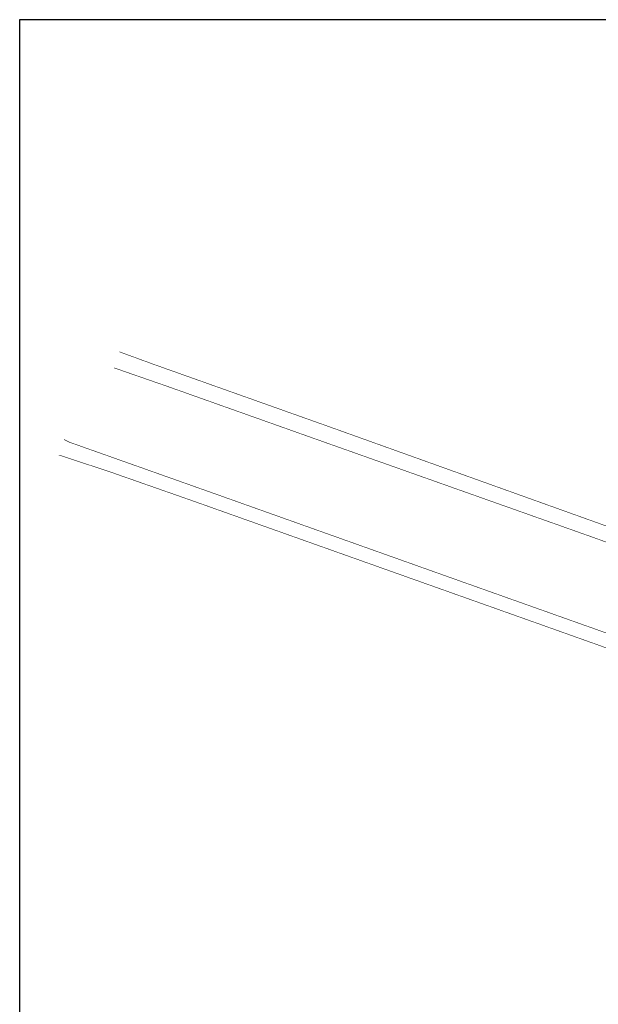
# Model space of a CAD drawing. Extents: x 133569 to 133979, y 448718 to 449006.
# Tile 1 of 9: x 133571 to 133682, y 448818 to 449006. Entities that reach past the tile are written whole.
import ezdxf

# ---------------------------------------------------------------- set-up
doc = ezdxf.new("R2010")
doc.units = 0
doc.header["$MEASUREMENT"] = 0
doc.linetypes.add('VW-1-3_STREEP-N', pattern=[4, 1, -3])
doc.layers.add('N-WE-VW-MARKERING_LANGS_STREEP_13_010-G', color=7, linetype='VW-1-3_STREEP-N', lineweight=0)

msp = doc.modelspace()

# ---------------------------------------------------------------- linework, layer by layer
at = {"color": 5}
for p, q in [((133973.86, 449006.21), (133570.86, 449006.21)), ((133570.86, 449006.21), (133570.86, 448719.21))]:
    msp.add_line(p, q, dxfattribs=at)
at = {"layer": 'N-WE-VW-MARKERING_LANGS_STREEP_13_010-G', "const_width": 0.1, "flags": 128}
for points in [[(133865.85, 448844.4), (133839.17, 448853.88), (133802.31, 448866.96), (133787.75, 448872.15), (133768.45, 448878.96), (133741.07, 448888.67), (133717.45, 448897.05), (133693.25, 448905.63), (133629.6, 448928.43), (133596.52, 448940.18), (133589.98, 448942.57)], [(133864.82, 448841.48), (133838.14, 448850.96), (133801.27, 448864.04), (133786.71, 448869.23), (133767.41, 448876.04), (133740.03, 448885.75), (133716.41, 448894.13), (133680.57, 448907.09), (133628.57, 448925.51), (133599.03, 448936), (133588.94, 448939.5)], [(133858.29, 448823.02), (133824.68, 448834.99), (133802.33, 448845.05), (133794.82, 448848.43), (133788.04, 448851.22), (133760.32, 448861.18), (133697.6, 448883.61), (133652.57, 448899.61), (133607.8, 448915.54), (133580.43, 448925.24), (133579.35, 448925.78)], [(133857.31, 448820.24), (133842.73, 448825.27), (133816.8, 448835.06), (133803.38, 448841.42), (133794.3, 448845.69), (133783.16, 448849.95), (133775.73, 448852.51), (133746.58, 448863.12), (133713.77, 448874.99), (133670.46, 448890.41), (133626.92, 448905.88), (133603.64, 448914.15), (133588.1, 448919.59), (133578.36, 448922.8)]]:
    msp.add_lwpolyline(points, dxfattribs=at)

doc.saveas('drawing.dxf')
